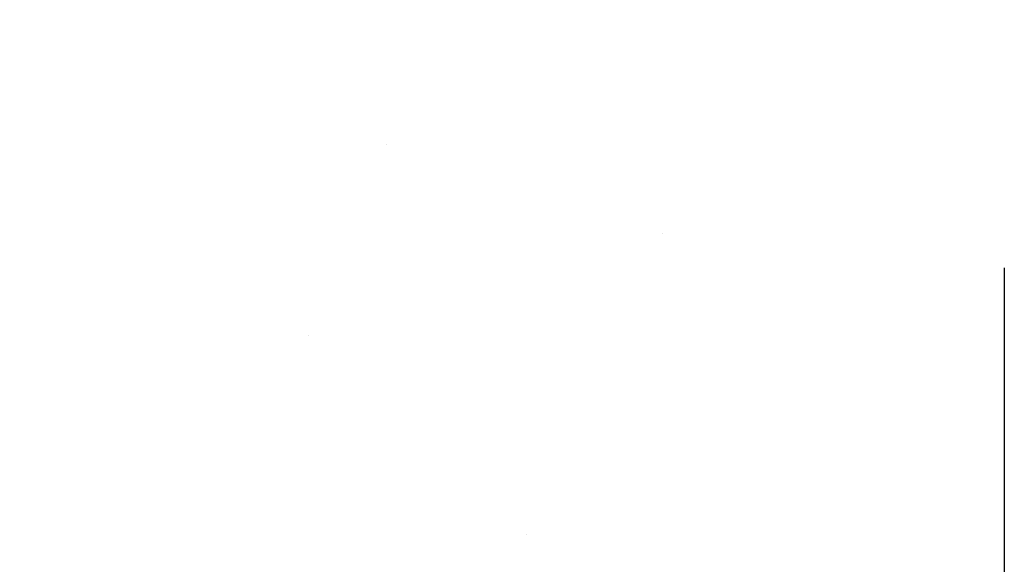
# Model space of a CAD drawing. Header units: inches. Extents: x 168.8 to 189.1, y 234.4 to 247.7.
# Tile 8 of 40: x 174.8604 to 174.9565, y 242.8645 to 242.9176. Entities that reach past the tile are written whole.
import ezdxf
from ezdxf import colors
from ezdxf.entities.mleader import LeaderData, LeaderLine
from ezdxf.math import Vec2, Vec3

# ---------------------------------------------------------------- set-up
doc = ezdxf.new("R2010")
doc.units = ezdxf.units.IN
doc.header["$LTSCALE"] = 0.25
doc.header["$MEASUREMENT"] = 0
doc.linetypes.add('HIDDEN2', pattern=[0.1875, 0.125, -0.0625])
doc.layers.add('525', color=7, linetype='Continuous')
doc.layers.add('ANNOTATIONS', color=1, linetype='Continuous')
doc.styles.add('ARIAL', font='arial.ttf', dxfattribs={"height": 0.09375})

msp = doc.modelspace()

# ---------------------------------------------------------------- hatches: boundary and pattern name
at = {"layer": '525'}
h = msp.add_hatch(dxfattribs=at)
h.set_pattern_fill('AR-SAND', color=256, scale=0.04)
h.set_pattern_definition([(37.50000000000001, (182.9191269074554, 236.1543159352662), (-0.002519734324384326, 0.07707295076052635), [0, -0.0608, 0, -0.068, 0, -0.065]), (7.499999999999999, (182.9191269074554, 236.1543159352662), (0.07079106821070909, 0.1128858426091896), [0, -0.0328, 0, -0.05480000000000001, 0, -0.021]), (327.5, (182.8699269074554, 236.1543159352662), (0.1245656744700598, 0.0002263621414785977), [0, -0.02, 0, -0.07200000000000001, 0, -0.094]), (317.5, (182.8699269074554, 236.1543159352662), (0.1202450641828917, 0.03510702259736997), [0, -0.01, 0, -0.0472, 0, -0.05400000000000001])])
h.paths.add_polyline_path([(174.9564719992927, 241.2818450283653), (174.859441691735, 241.241918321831), (174.8085059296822, 241.292819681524), (174.8085059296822, 241.1728378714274), (174.7648467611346, 241.2164676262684), (174.678033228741, 241.1815402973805), (174.678033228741, 240.3719713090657), (174.7658522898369, 240.3719713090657, -0.2553211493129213), (174.7987206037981, 240.354016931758, -0.1436955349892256), (174.8049147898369, 240.3329088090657), (174.8049147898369, 240.2988670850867), (174.8203835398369, 240.2833983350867), (174.8538210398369, 240.2833983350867), (174.8538210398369, 240.3537108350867), (174.9299894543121, 240.3537108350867, -0.4142135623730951), (174.9495207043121, 240.3341795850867)])
h.paths.add_polyline_path([(174.9564719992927, 242.9697276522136), (174.6756126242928, 242.9697276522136), (174.6756126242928, 241.5088672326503), (174.873345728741, 241.5088672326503, 0.4142135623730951), (174.931939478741, 241.5674609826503), (174.931939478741, 241.7182422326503), (174.9564719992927, 241.7182422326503)])
h.paths.add_polyline_path([(174.8972264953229, 242.5549430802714), (174.8974086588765, 242.5575481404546), (174.8966822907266, 242.5560588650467)], flags=0)
h.paths.add_polyline_path([(174.8926836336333, 242.5706638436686, 0.1253768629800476), (174.8619398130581, 242.5706216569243), (174.8741046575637, 242.5584568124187, 0.2309249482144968), (174.8936659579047, 242.5673584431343, 0.0965348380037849)], flags=16)
h.paths.add_polyline_path([(174.9525852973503, 242.5866097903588), (174.9531907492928, 242.587507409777), (174.9530720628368, 242.5876078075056)], flags=16)
edge = h.paths.add_edge_path(flags=16)
edge.add_line((174.9503709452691, 242.5549430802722), (174.952229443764, 242.5511325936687))
edge.add_spline(control_points=[(174.9522294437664, 242.5511325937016), (174.9522294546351, 242.5511327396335), (174.9522656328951, 242.5516184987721), (174.9524129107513, 242.5535959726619), (174.9525240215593, 242.5550878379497), (174.9527102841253, 242.557588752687), (174.9527751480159, 242.5584596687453), (174.9528454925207, 242.5594041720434)], knot_values=[6.727274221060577e-06, 6.727274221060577e-06, 6.727274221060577e-06, 6.727274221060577e-06, 0.04477891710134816, 0.04477891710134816, 0.08955783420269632, 0.08955783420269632, 0.1098279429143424, 0.1098279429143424, 0.1098279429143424, 0.1098279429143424], degree=3, periodic=0)
edge.add_spline(control_points=[(174.9484167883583, 242.5594041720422), (174.9483464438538, 242.5584596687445), (174.9482815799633, 242.5575887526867), (174.9480953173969, 242.5550878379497), (174.9479842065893, 242.5535959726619), (174.947836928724, 242.5516184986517), (174.9478007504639, 242.5511327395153), (174.947800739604, 242.5511325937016)], knot_values=[6.721825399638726e-06, 6.721825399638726e-06, 6.721825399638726e-06, 6.721825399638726e-06, 0.02027683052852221, 0.02027683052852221, 0.0650557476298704, 0.0650557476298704, 0.109827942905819, 0.109827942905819, 0.109827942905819, 0.109827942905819], degree=3, periodic=0)
edge.add_line((174.9508665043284, 242.5556777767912), (174.9503709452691, 242.5549430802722))
edge = h.paths.add_edge_path(flags=16)
edge.add_line((174.8968568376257, 242.5496567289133), (174.8948524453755, 242.553766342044))
edge.add_spline(control_points=[(174.8948524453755, 242.553766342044), (174.8949165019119, 242.5546264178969), (174.8949940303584, 242.5556673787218), (174.8951371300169, 242.5575887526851), (174.8952019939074, 242.5584596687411), (174.8952723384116, 242.5594041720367)], knot_values=[0.05985282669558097, 0.05985282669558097, 0.05985282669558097, 0.05985282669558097, 0.08955783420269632, 0.08955783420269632, 0.1098279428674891, 0.1098279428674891, 0.1098279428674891, 0.1098279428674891], degree=3, periodic=0)
edge.add_spline(control_points=[(174.8952723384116, 242.5594041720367), (174.8953506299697, 242.5605570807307), (174.8954365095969, 242.5618177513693), (174.8956918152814, 242.5655498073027), (174.8958724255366, 242.5681707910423), (174.8962134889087, 242.5730816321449), (174.8963967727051, 242.5757001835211), (174.8967366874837, 242.5805187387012), (174.8968932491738, 242.5827187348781), (174.89710824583, 242.585725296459), (174.8971905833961, 242.5868711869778), (174.8972565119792, 242.5877865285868)], knot_values=[-0.30223659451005, -0.30223659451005, -0.30223659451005, -0.30223659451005, -0.2776665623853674, -0.2776665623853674, -0.2327595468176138, -0.2327595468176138, -0.1878787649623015, -0.1878787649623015, -0.1429979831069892, -0.1429979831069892, -0.1102388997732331, -0.1102388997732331, -0.1102388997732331, -0.1102388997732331], degree=3, periodic=0)
edge.add_line((174.8969072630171, 242.5828708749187), (174.8939313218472, 242.5828708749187))
edge.add_line((174.8939313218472, 242.5828708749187), (174.8948286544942, 242.5842012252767))
edge.add_line((174.8948286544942, 242.5842012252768), (174.897684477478, 242.5900565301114))
edge.add_spline(control_points=[(174.8952723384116, 242.5594041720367), (174.8953716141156, 242.5606252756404), (174.8954804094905, 242.5619686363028), (174.895790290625, 242.5658142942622), (174.8960013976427, 242.5684561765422), (174.8963903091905, 242.5733643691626), (174.8965942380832, 242.5759597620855), (174.8969656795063, 242.5807245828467), (174.8971332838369, 242.5828939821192), (174.897357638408, 242.5858113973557), (174.8974413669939, 242.5869051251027), (174.8975086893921, 242.5877865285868)], knot_values=[0.1103396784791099, 0.1103396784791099, 0.1103396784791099, 0.1103396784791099, 0.1364385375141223, 0.1364385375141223, 0.1816313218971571, 0.1816313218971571, 0.2262543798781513, 0.2262543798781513, 0.2708774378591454, 0.2708774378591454, 0.3024188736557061, 0.3024188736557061, 0.3024188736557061, 0.3024188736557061], degree=3, periodic=0)
edge.add_line((174.8975086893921, 242.5877865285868), (174.8986525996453, 242.5854411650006))
edge.add_line((174.8986525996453, 242.5854411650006), (174.8994408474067, 242.5866097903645))
edge.add_line((174.8994408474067, 242.5866097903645), (174.9022950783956, 242.5924618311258))
edge.add_spline(control_points=[(174.899701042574, 242.5594041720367), (174.8998003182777, 242.5606252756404), (174.8999091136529, 242.5619686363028), (174.9002189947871, 242.5658142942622), (174.9004301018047, 242.5684561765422), (174.9008190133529, 242.5733643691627), (174.9010229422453, 242.5759597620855), (174.9013943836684, 242.5807245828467), (174.9015619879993, 242.5828939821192), (174.9018237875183, 242.586298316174), (174.901936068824, 242.5877681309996), (174.9020845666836, 242.5897163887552), (174.9021208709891, 242.5901949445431), (174.9021208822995, 242.5901950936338)], knot_values=[0.1103396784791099, 0.1103396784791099, 0.1103396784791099, 0.1103396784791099, 0.1364385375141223, 0.1364385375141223, 0.1816313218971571, 0.1816313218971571, 0.2262543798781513, 0.2262543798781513, 0.2708774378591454, 0.2708774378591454, 0.3151307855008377, 0.3151307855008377, 0.3593772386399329, 0.3593772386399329, 0.3593772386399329, 0.3593772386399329], degree=3, periodic=0)
edge.add_line((174.9021208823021, 242.5901950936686), (174.9038695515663, 242.5866097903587))
edge.add_line((174.9038695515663, 242.5866097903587), (174.9067237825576, 242.5924618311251))
edge.add_spline(control_points=[(174.9041297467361, 242.5594041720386), (174.9042290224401, 242.5606252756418), (174.9043378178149, 242.5619686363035), (174.9046476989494, 242.5658142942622), (174.9048588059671, 242.5684561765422), (174.905247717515, 242.5733643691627), (174.9054516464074, 242.5759597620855), (174.9058230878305, 242.5807245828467), (174.9059906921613, 242.5828939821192), (174.9062524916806, 242.586298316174), (174.9063647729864, 242.5877681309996), (174.9065132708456, 242.5897163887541), (174.9065495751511, 242.590194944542), (174.9065495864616, 242.5901950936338)], knot_values=[0.1103396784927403, 0.1103396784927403, 0.1103396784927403, 0.1103396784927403, 0.1364385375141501, 0.1364385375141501, 0.1816313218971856, 0.1816313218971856, 0.2262543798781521, 0.2262543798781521, 0.2708774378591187, 0.2708774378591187, 0.3151307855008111, 0.3151307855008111, 0.3593772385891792, 0.3593772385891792, 0.3593772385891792, 0.3593772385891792], degree=3, periodic=0)
edge.add_line((174.9065495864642, 242.5901950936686), (174.9082982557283, 242.5866097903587))
edge.add_line((174.9082982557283, 242.5866097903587), (174.9111524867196, 242.592461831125))
edge.add_spline(control_points=[(174.9085584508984, 242.5594041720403), (174.9086577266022, 242.5606252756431), (174.9087665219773, 242.5619686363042), (174.9090764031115, 242.5658142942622), (174.9092875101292, 242.5684561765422), (174.9096764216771, 242.5733643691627), (174.9098803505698, 242.5759597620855), (174.9102517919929, 242.5807245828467), (174.9104193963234, 242.5828939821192), (174.9106811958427, 242.586298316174), (174.9107934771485, 242.5877681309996), (174.9109419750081, 242.5897163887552), (174.9109782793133, 242.5901949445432), (174.9109782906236, 242.5901950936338)], knot_values=[0.1103396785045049, 0.1103396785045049, 0.1103396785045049, 0.1103396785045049, 0.1364385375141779, 0.1364385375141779, 0.181631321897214, 0.181631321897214, 0.226254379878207, 0.226254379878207, 0.2708774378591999, 0.2708774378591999, 0.3151307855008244, 0.3151307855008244, 0.359377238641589, 0.359377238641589, 0.359377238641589, 0.359377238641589], degree=3, periodic=0)
edge.add_line((174.9109782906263, 242.5901950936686), (174.9127269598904, 242.5866097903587))
edge.add_line((174.9127269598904, 242.5866097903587), (174.9155811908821, 242.5924618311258))
edge.add_spline(control_points=[(174.9129871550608, 242.5594041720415), (174.9130864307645, 242.560625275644), (174.9131952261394, 242.5619686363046), (174.9135051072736, 242.5658142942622), (174.9137162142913, 242.5684561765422), (174.9141051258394, 242.5733643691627), (174.9143090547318, 242.5759597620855), (174.9146804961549, 242.5807245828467), (174.9148481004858, 242.5828939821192), (174.9151099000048, 242.586298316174), (174.9152221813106, 242.5877681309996), (174.91537067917, 242.5897163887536), (174.9154069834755, 242.5901949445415), (174.915406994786, 242.5901950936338)], knot_values=[0.1103396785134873, 0.1103396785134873, 0.1103396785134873, 0.1103396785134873, 0.1364385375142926, 0.1364385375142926, 0.181631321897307, 0.181631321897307, 0.2262543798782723, 0.2262543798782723, 0.2708774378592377, 0.2708774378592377, 0.3151307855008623, 0.3151307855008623, 0.35937723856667, 0.35937723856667, 0.35937723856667, 0.35937723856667], degree=3, periodic=0)
edge.add_line((174.9154069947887, 242.5901950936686), (174.9171556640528, 242.5866097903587))
edge.add_line((174.9171556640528, 242.5866097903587), (174.9200098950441, 242.5924618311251))
edge.add_spline(control_points=[(174.9174158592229, 242.5594041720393), (174.9175151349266, 242.5606252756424), (174.9176239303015, 242.5619686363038), (174.917933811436, 242.5658142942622), (174.9181449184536, 242.5684561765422), (174.9185338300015, 242.5733643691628), (174.9187377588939, 242.5759597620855), (174.919109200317, 242.5807245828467), (174.9192768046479, 242.5828939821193), (174.9195386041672, 242.586298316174), (174.9196508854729, 242.5877681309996), (174.9197993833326, 242.5897163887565), (174.9198356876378, 242.5901949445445), (174.9198356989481, 242.5901950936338)], knot_values=[0.1103396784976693, 0.1103396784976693, 0.1103396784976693, 0.1103396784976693, 0.1364385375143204, 0.1364385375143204, 0.1816313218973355, 0.1816313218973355, 0.2262543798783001, 0.2262543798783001, 0.2708774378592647, 0.2708774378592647, 0.3151307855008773, 0.3151307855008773, 0.3593772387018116, 0.3593772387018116, 0.3593772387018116, 0.3593772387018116], degree=3, periodic=0)
edge.add_line((174.9198356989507, 242.5901950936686), (174.9215843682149, 242.5866097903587))
edge.add_line((174.9215843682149, 242.5866097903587), (174.9244385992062, 242.592461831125))
edge.add_spline(control_points=[(174.921844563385, 242.5594041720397), (174.9219438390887, 242.5606252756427), (174.9220526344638, 242.5619686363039), (174.9223625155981, 242.5658142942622), (174.9225736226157, 242.5684561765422), (174.9229625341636, 242.5733643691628), (174.9231664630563, 242.5759597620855), (174.9235379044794, 242.5807245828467), (174.9237055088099, 242.5828939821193), (174.9239673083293, 242.586298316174), (174.924079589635, 242.5877681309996), (174.9242280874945, 242.5897163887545), (174.9242643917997, 242.5901949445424), (174.9242644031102, 242.5901950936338)], knot_values=[0.1103396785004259, 0.1103396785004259, 0.1103396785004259, 0.1103396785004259, 0.1364385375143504, 0.1364385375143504, 0.1816313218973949, 0.1816313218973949, 0.2262543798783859, 0.2262543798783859, 0.2708774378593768, 0.2708774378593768, 0.3151307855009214, 0.3151307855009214, 0.3593772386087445, 0.3593772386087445, 0.3593772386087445, 0.3593772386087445], degree=3, periodic=0)
edge.add_line((174.9242644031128, 242.5901950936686), (174.9260130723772, 242.5866097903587))
edge.add_line((174.9260130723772, 242.5866097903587), (174.9288673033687, 242.5924618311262))
edge.add_spline(control_points=[(174.9262732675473, 242.5594041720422), (174.9263725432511, 242.5606252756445), (174.9264813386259, 242.5619686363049), (174.9267912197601, 242.5658142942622), (174.9270023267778, 242.5684561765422), (174.927391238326, 242.5733643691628), (174.9275951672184, 242.5759597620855), (174.9279666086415, 242.5807245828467), (174.9281342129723, 242.5828939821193), (174.9283960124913, 242.586298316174), (174.9285082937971, 242.5877681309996), (174.9286567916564, 242.5897163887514), (174.9286930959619, 242.5901949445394), (174.9286931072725, 242.5901950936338)], knot_values=[0.1103396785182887, 0.1103396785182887, 0.1103396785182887, 0.1103396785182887, 0.1364385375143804, 0.1364385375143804, 0.1816313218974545, 0.1816313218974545, 0.2262543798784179, 0.2262543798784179, 0.2708774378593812, 0.2708774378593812, 0.3151307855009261, 0.3151307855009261, 0.3593772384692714, 0.3593772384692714, 0.3593772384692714, 0.3593772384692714], degree=3, periodic=0)
edge.add_line((174.9286931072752, 242.5901950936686), (174.9304417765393, 242.5866097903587))
edge.add_line((174.9304417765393, 242.5866097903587), (174.9332960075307, 242.5924618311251))
edge.add_spline(control_points=[(174.9307019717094, 242.5594041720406), (174.9308012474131, 242.5606252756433), (174.930910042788, 242.5619686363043), (174.9312199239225, 242.5658142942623), (174.9314310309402, 242.5684561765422), (174.931819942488, 242.5733643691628), (174.9320238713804, 242.5759597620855), (174.9323953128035, 242.5807245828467), (174.9325629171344, 242.5828939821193), (174.9328247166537, 242.586298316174), (174.9329369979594, 242.5877681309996), (174.9330854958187, 242.5897163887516), (174.933121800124, 242.5901949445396), (174.9331218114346, 242.5901950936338)], knot_values=[0.1103396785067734, 0.1103396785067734, 0.1103396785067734, 0.1103396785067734, 0.1364385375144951, 0.1364385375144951, 0.1816313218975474, 0.1816313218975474, 0.2262543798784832, 0.2262543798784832, 0.270877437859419, 0.270877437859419, 0.315130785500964, 0.315130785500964, 0.3593772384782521, 0.3593772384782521, 0.3593772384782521, 0.3593772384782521], degree=3, periodic=0)
edge.add_line((174.9331218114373, 242.5901950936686), (174.9348704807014, 242.5866097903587))
edge.add_line((174.9348704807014, 242.5866097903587), (174.9377247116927, 242.592461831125))
edge.add_spline(control_points=[(174.9351306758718, 242.5594041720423), (174.9352299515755, 242.5606252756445), (174.9353387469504, 242.5619686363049), (174.9356486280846, 242.5658142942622), (174.9358597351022, 242.5684561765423), (174.9362486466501, 242.5733643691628), (174.9364525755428, 242.5759597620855), (174.9368240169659, 242.5807245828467), (174.9369916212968, 242.5828939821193), (174.9372534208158, 242.586298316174), (174.9373657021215, 242.5877681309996), (174.9375141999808, 242.5897163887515), (174.9375505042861, 242.5901949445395), (174.9375505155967, 242.5901950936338)], knot_values=[0.1103396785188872, 0.1103396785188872, 0.1103396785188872, 0.1103396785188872, 0.1364385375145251, 0.1364385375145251, 0.1816313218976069, 0.1816313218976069, 0.2262543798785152, 0.2262543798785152, 0.2708774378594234, 0.2708774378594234, 0.3151307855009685, 0.3151307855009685, 0.3593772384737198, 0.3593772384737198, 0.3593772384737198, 0.3593772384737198], degree=3, periodic=0)
edge.add_line((174.9375505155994, 242.5901950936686), (174.9392991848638, 242.5866097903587))
edge.add_line((174.9392991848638, 242.5866097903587), (174.9421534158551, 242.5924618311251))
edge.add_spline(control_points=[(174.9395593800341, 242.5594041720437), (174.9396586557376, 242.5606252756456), (174.9397674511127, 242.5619686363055), (174.9400773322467, 242.5658142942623), (174.9402884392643, 242.5684561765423), (174.9406773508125, 242.5733643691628), (174.9408812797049, 242.5759597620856), (174.941252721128, 242.5807245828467), (174.9414203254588, 242.5828939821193), (174.9416821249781, 242.586298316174), (174.9417944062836, 242.5877681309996), (174.941942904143, 242.5897163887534), (174.9419792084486, 242.5901949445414), (174.941979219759, 242.5901950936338)], knot_values=[0.1103396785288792, 0.1103396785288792, 0.1103396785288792, 0.1103396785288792, 0.1364385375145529, 0.1364385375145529, 0.1816313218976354, 0.1816313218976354, 0.2262543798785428, 0.2262543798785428, 0.2708774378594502, 0.2708774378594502, 0.3151307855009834, 0.3151307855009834, 0.3593772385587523, 0.3593772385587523, 0.3593772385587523, 0.3593772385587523], degree=3, periodic=0)
edge.add_line((174.9419792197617, 242.5901950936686), (174.9437278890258, 242.5866097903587))
edge.add_line((174.9437278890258, 242.5866097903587), (174.9465821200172, 242.5924618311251))
edge.add_spline(control_points=[(174.9439880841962, 242.5594041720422), (174.9440873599, 242.5606252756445), (174.9441961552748, 242.5619686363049), (174.944506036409, 242.5658142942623), (174.9447171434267, 242.5684561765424), (174.9451060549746, 242.5733643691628), (174.945309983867, 242.5759597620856), (174.9456814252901, 242.5807245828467), (174.9458490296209, 242.5828939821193), (174.9461108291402, 242.586298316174), (174.946223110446, 242.5877681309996), (174.9463716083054, 242.5897163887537), (174.9464079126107, 242.5901949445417), (174.9464079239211, 242.5901950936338)], knot_values=[0.1103396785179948, 0.1103396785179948, 0.1103396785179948, 0.1103396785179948, 0.136438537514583, 0.136438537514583, 0.181631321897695, 0.181631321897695, 0.226254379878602, 0.226254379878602, 0.2708774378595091, 0.2708774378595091, 0.3151307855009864, 0.3151307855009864, 0.3593772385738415, 0.3593772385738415, 0.3593772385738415, 0.3593772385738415], degree=3, periodic=0)
edge.add_line((174.9464079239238, 242.5901950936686), (174.9481565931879, 242.5866097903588))
edge.add_line((174.9481565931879, 242.5866097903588), (174.9510108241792, 242.5924618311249))
edge.add_spline(control_points=[(174.9484167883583, 242.5594041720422), (174.948516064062, 242.5606252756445), (174.9486248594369, 242.5619686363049), (174.9489347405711, 242.5658142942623), (174.9491458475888, 242.5684561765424), (174.9495347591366, 242.5733643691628), (174.9497386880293, 242.5759597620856), (174.9501101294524, 242.5807245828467), (174.9502777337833, 242.5828939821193), (174.9505395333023, 242.586298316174), (174.9506518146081, 242.5877681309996), (174.9508003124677, 242.5897163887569), (174.950836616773, 242.5901949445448), (174.9508366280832, 242.5901950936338)], knot_values=[0.1103396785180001, 0.1103396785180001, 0.1103396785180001, 0.1103396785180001, 0.1364385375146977, 0.1364385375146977, 0.1816313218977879, 0.1816313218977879, 0.2262543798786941, 0.2262543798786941, 0.2708774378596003, 0.2708774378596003, 0.3151307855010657, 0.3151307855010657, 0.359377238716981, 0.359377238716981, 0.359377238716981, 0.359377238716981], degree=3, periodic=0)
edge.add_line((174.9508366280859, 242.5901950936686), (174.9525852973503, 242.5866097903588))
edge.add_line((174.9525852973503, 242.5866097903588), (174.9503709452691, 242.5549430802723))
edge.add_line((174.9503709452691, 242.5549430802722), (174.9485124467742, 242.5511325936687))
edge.add_line((174.9485124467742, 242.5511325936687), (174.9459422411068, 242.5549430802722))
edge.add_line((174.9459422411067, 242.5549430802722), (174.9432437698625, 242.549410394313))
edge.add_spline(control_points=[(174.9439880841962, 242.5594041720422), (174.9439177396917, 242.5584596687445), (174.9438528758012, 242.5575887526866), (174.9436666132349, 242.5550878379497), (174.9435555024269, 242.5535959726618), (174.9434082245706, 242.5516184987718), (174.9433720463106, 242.5511327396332), (174.943372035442, 242.5511325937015)], knot_values=[6.727263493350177e-06, 6.727263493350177e-06, 6.727263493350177e-06, 6.727263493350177e-06, 0.02027683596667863, 0.02027683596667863, 0.0650557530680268, 0.0650557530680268, 0.1098279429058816, 0.1098279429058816, 0.1098279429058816, 0.1098279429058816], degree=3, periodic=0)
edge.add_line((174.9433720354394, 242.5511325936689), (174.9415135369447, 242.5549430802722))
edge.add_line((174.9415135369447, 242.5549430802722), (174.9388150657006, 242.5494103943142))
edge.add_spline(control_points=[(174.9395593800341, 242.5594041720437), (174.9394890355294, 242.5584596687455), (174.9394241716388, 242.5575887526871), (174.9392379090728, 242.5550878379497), (174.9391267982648, 242.5535959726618), (174.9389795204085, 242.5516184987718), (174.9389433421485, 242.5511327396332), (174.9389433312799, 242.5511325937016)], knot_values=[6.72726497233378e-06, 6.72726497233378e-06, 6.72726497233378e-06, 6.72726497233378e-06, 0.020276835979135, 0.020276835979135, 0.0650557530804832, 0.0650557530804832, 0.1098279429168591, 0.1098279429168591, 0.1098279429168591, 0.1098279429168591], degree=3, periodic=0)
edge.add_line((174.9389433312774, 242.5511325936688), (174.9370848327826, 242.5549430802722))
edge.add_line((174.9370848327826, 242.5549430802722), (174.9343863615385, 242.5494103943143))
edge.add_spline(control_points=[(174.9351306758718, 242.5594041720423), (174.9350603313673, 242.5584596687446), (174.9349954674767, 242.5575887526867), (174.9348092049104, 242.5550878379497), (174.9346980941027, 242.5535959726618), (174.9345508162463, 242.55161849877), (174.934514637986, 242.5511327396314), (174.9345146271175, 242.5511325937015)], knot_values=[6.72718319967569e-06, 6.72718319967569e-06, 6.72718319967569e-06, 6.72718319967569e-06, 0.02027683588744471, 0.02027683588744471, 0.06505575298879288, 0.06505575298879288, 0.1098279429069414, 0.1098279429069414, 0.1098279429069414, 0.1098279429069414], degree=3, periodic=0)
edge.add_line((174.9345146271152, 242.5511325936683), (174.9326561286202, 242.5549430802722))
edge.add_line((174.9326561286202, 242.5549430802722), (174.9299576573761, 242.5494103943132))
edge.add_spline(control_points=[(174.9307019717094, 242.5594041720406), (174.9306316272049, 242.5584596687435), (174.9305667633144, 242.5575887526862), (174.9303805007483, 242.5550878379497), (174.9302693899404, 242.5535959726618), (174.9301221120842, 242.5516184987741), (174.9300859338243, 242.5511327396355), (174.9300859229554, 242.5511325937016)], knot_values=[6.72737220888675e-06, 6.72737220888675e-06, 6.72737220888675e-06, 6.72737220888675e-06, 0.02027683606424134, 0.02027683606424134, 0.06505575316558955, 0.06505575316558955, 0.1098279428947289, 0.1098279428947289, 0.1098279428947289, 0.1098279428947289], degree=3, periodic=0)
edge.add_line((174.9300859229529, 242.5511325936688), (174.9282274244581, 242.5549430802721))
edge.add_line((174.9282274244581, 242.5549430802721), (174.9255289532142, 242.5494103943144))
edge.add_spline(control_points=[(174.9262732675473, 242.5594041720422), (174.9262029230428, 242.5584596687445), (174.9261380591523, 242.5575887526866), (174.9259517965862, 242.5550878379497), (174.9258406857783, 242.5535959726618), (174.925693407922, 242.5516184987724), (174.9256572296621, 242.5511327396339), (174.9256572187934, 242.5511325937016)], knot_values=[6.727295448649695e-06, 6.727295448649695e-06, 6.727295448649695e-06, 6.727295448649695e-06, 0.02027683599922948, 0.02027683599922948, 0.06505575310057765, 0.06505575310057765, 0.1098279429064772, 0.1098279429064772, 0.1098279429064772, 0.1098279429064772], degree=3, periodic=0)
edge.add_line((174.9256572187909, 242.5511325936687), (174.923798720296, 242.5549430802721))
edge.add_line((174.923798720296, 242.5549430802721), (174.9211002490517, 242.5494103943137))
edge.add_spline(control_points=[(174.921844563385, 242.5594041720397), (174.9217742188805, 242.558459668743), (174.9217093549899, 242.557588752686), (174.9215230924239, 242.5550878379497), (174.9214119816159, 242.5535959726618), (174.9212647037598, 242.5516184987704), (174.9212285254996, 242.5511327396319), (174.921228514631, 242.5511325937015)], knot_values=[6.727205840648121e-06, 6.727205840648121e-06, 6.727205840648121e-06, 6.727205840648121e-06, 0.02027683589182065, 0.02027683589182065, 0.06505575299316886, 0.06505575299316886, 0.1098279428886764, 0.1098279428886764, 0.1098279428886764, 0.1098279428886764], degree=3, periodic=0)
edge.add_line((174.9212285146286, 242.5511325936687), (174.9193700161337, 242.5549430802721))
edge.add_line((174.9193700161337, 242.5549430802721), (174.9166715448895, 242.5494103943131))
edge.add_spline(control_points=[(174.9174158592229, 242.5594041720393), (174.9173455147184, 242.5584596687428), (174.9172806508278, 242.5575887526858), (174.9170943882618, 242.5550878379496), (174.9169832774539, 242.5535959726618), (174.9168359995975, 242.5516184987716), (174.9167998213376, 242.5511327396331), (174.9167998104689, 242.5511325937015)], knot_values=[6.727260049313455e-06, 6.727260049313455e-06, 6.727260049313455e-06, 6.727260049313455e-06, 0.02027683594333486, 0.02027683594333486, 0.06505575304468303, 0.06505575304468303, 0.1098279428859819, 0.1098279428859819, 0.1098279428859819, 0.1098279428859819], degree=3, periodic=0)
edge.add_line((174.9167998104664, 242.5511325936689), (174.9149413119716, 242.5549430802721))
edge.add_line((174.9149413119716, 242.5549430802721), (174.9122428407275, 242.5494103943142))
edge.add_spline(control_points=[(174.9129871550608, 242.5594041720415), (174.9129168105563, 242.558459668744), (174.9128519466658, 242.5575887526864), (174.9126656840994, 242.5550878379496), (174.9125545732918, 242.5535959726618), (174.9124072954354, 242.5516184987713), (174.9123711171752, 242.5511327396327), (174.9123711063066, 242.5511325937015)], knot_values=[6.727242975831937e-06, 6.727242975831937e-06, 6.727242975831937e-06, 6.727242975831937e-06, 0.02027683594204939, 0.02027683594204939, 0.0650557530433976, 0.0650557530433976, 0.10982794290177, 0.10982794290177, 0.10982794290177, 0.10982794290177], degree=3, periodic=0)
edge.add_line((174.9123711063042, 242.5511325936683), (174.9105126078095, 242.5549430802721))
edge.add_line((174.9105126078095, 242.5549430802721), (174.9078141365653, 242.5494103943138))
edge.add_spline(control_points=[(174.9085584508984, 242.5594041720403), (174.9084881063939, 242.5584596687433), (174.9084232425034, 242.5575887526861), (174.9082369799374, 242.5550878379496), (174.9081258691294, 242.5535959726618), (174.9079785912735, 242.551618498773), (174.9079424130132, 242.5511327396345), (174.9079424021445, 242.5511325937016)], knot_values=[6.727322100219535e-06, 6.727322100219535e-06, 6.727322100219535e-06, 6.727322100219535e-06, 0.02027683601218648, 0.02027683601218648, 0.06505575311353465, 0.06505575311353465, 0.1098279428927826, 0.1098279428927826, 0.1098279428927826, 0.1098279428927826], degree=3, periodic=0)
edge.add_line((174.907942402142, 242.5511325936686), (174.9060839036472, 242.5549430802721))
edge.add_line((174.9060839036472, 242.5549430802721), (174.9033854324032, 242.5494103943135))
edge.add_spline(control_points=[(174.9041297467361, 242.5594041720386), (174.9040594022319, 242.5584596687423), (174.9039945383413, 242.5575887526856), (174.9038082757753, 242.5550878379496), (174.9036971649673, 242.5535959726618), (174.9035498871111, 242.5516184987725), (174.9035137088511, 242.5511327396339), (174.9035136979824, 242.5511325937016)], knot_values=[6.727297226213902e-06, 6.727297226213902e-06, 6.727297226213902e-06, 6.727297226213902e-06, 0.02027683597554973, 0.02027683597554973, 0.06505575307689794, 0.06505575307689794, 0.1098279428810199, 0.1098279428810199, 0.1098279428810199, 0.1098279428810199], degree=3, periodic=0)
edge.add_line((174.9035136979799, 242.5511325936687), (174.901655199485, 242.5549430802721))
edge.add_line((174.9016551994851, 242.5549430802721), (174.898956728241, 242.5494103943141))
edge.add_spline(control_points=[(174.89908499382, 242.5511325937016), (174.8990850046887, 242.5511327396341), (174.899121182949, 242.5516184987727), (174.8992684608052, 242.5535959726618), (174.8993795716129, 242.5550878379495), (174.8995658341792, 242.5575887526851), (174.8996306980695, 242.5584596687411), (174.899701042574, 242.5594041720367)], knot_values=[6.727307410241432e-06, 6.727307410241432e-06, 6.727307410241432e-06, 6.727307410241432e-06, 0.04477891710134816, 0.04477891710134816, 0.08955783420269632, 0.08955783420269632, 0.1098279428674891, 0.1098279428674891, 0.1098279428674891, 0.1098279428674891], degree=3, periodic=0)
edge.add_spline(control_points=[(174.899701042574, 242.5594041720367), (174.899779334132, 242.5605570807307), (174.8998652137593, 242.5618177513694), (174.9001205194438, 242.5655498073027), (174.9003011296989, 242.5681707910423), (174.9006421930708, 242.5730816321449), (174.9008254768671, 242.5757001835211), (174.9011653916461, 242.5805187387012), (174.9013219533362, 242.5827187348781), (174.9015705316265, 242.5861949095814), (174.9016791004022, 242.5877027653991), (174.9018234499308, 242.5897027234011), (174.9018591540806, 242.5901949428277), (174.9018591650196, 242.590195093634)], knot_values=[-0.3592428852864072, -0.3592428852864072, -0.3592428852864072, -0.3592428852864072, -0.3346728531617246, -0.3346728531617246, -0.289765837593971, -0.289765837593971, -0.2448850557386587, -0.2448850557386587, -0.2000042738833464, -0.2000042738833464, -0.155118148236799, -0.155118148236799, -0.1102388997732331, -0.1102388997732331, -0.1102388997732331, -0.1102388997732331], degree=3, periodic=0)
edge.add_line((174.8998208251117, 242.5611322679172), (174.8974092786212, 242.5575570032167))
edge.add_line((174.8974092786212, 242.5575570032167), (174.8968568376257, 242.5496567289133))

# ---------------------------------------------------------------- linework, layer by layer
at = {"layer": '525', "linetype": 'HIDDEN2'}
msp.add_line((174.9564719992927, 243.0934494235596), (174.9564719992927, 241.4427647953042), dxfattribs=at)

# ---------------------------------------------------------------- leaders
at = {"layer": 'ANNOTATIONS'}
ml = msp.add_multileader_mtext('Standard', dxfattribs=at)
ml.set_content(' INTERIOR SKIN IS\\P.012" GALVANIZED\\PRIBBED STEEL\\PWITH A WOOD\\PGRAIN TEXTURE', color=256, style='ARIAL')
ml.set_leader_properties()
ml.build(insert=Vec2(0, 0))
ml.multileader.update_dxf_attribs({"dogleg_length": 0.36, "arrow_head_size": 0.09375})
ctx = ml.context
ctx.base_point, ctx.char_height, ctx.arrow_head_size, ctx.landing_gap_size, ctx.plane_origin = Vec3(172.3189587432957, 243.0185221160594), 0.09375, 0.09375, 0.09, Vec3(171.8367863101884, 242.4949473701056)
ctx.text_align_type = 2
notes = []
notes.append((ctx, [(1, (1, 1, 0), (173.7544021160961, 243.0185221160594), (-1, 0), 0.09795701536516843, [(0, [(174.9442155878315, 242.2550765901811)], 0, [])])]))
ctx.mtext.insert, ctx.mtext.width, ctx.mtext.alignment, ctx.mtext.flow_direction = Vec3(173.5664451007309, 243.0661964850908), 1.744752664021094, 3, 5
for ctx, leaders in notes:
    for number, flags, end, landing, length, lines in leaders:
        leader = LeaderData()
        leader.index, (leader.has_last_leader_line, leader.has_dogleg_vector, leader.attachment_direction) = number, flags
        leader.last_leader_point, leader.dogleg_vector, leader.dogleg_length = Vec3(end), Vec3(landing), length
        for number, points, colour, breaks in lines:
            line = LeaderLine()
            line.index, line.vertices, line.color, line.breaks = number, Vec3.list(points), colors.encode_raw_color(colour), breaks
            leader.lines.append(line)
        ctx.leaders.append(leader)

doc.saveas('drawing.dxf')
